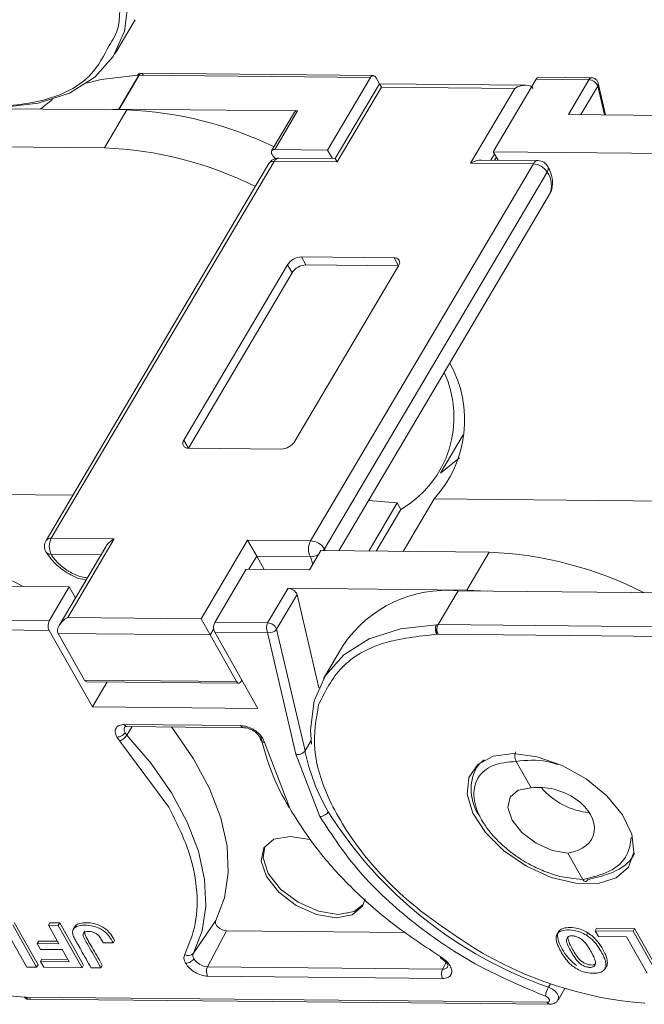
# Model space of a CAD drawing. Header units: millimetres. Extents: x 2934 to 3561, y -490 to -50.
# Tile 22 of 29: x 3329 to 3357, y -158 to -115. Entities that reach past the tile are written whole.
import ezdxf

# ---------------------------------------------------------------- set-up
doc = ezdxf.new("R2010")
doc.units = ezdxf.units.MM

msp = doc.modelspace()

# ---------------------------------------------------------------- linework, layer by layer
at = {"color": 7, "linetype": 'Continuous', "lineweight": 15}
for p, q in [((3333.312, -116.457), (3334.195, -114.964)), ((3333.479, -118.91), (3334.36, -117.418)), ((3333.488, -118.91), (3334.369, -117.418)), ((3334.356, -117.418), (3334.296, -117.418)), ((3334.42, -117.355), (3334.369, -117.418)), ((3334.369, -117.418), (3344.571, -117.52)), ((3344.696, -117.432), (3334.386, -117.33)), ((3344.571, -117.52), (3342.683, -120.716)), ((3344.819, -117.522), (3344.97, -117.791)), ((3349.983, -120.788), (3351.871, -117.592)), ((3351.871, -117.592), (3354.199, -117.615)), ((3354.323, -117.528), (3351.996, -117.505)), ((3354.199, -117.615), (3353.297, -119.142)), ((3344.97, -117.79), (3343.018, -121.094)), ((3343.101, -121.241), (3345.053, -117.937)), ((3351.426, -117.854), (3344.97, -117.79)), ((3345.053, -117.937), (3344.97, -117.79)), ((3345.053, -117.937), (3350.932, -117.996)), ((3350.932, -117.996), (3348.98, -121.3)), ((3353.85, -119.147), (3354.592, -117.893)), ((3354.592, -117.893), (3354.887, -119.158)), ((3354.941, -119.158), (3354.615, -117.762)), ((3328.301, -118.893), (3333.825, -118.948)), ((3333.825, -118.948), (3332.839, -120.618)), ((3332.911, -118.939), (3333.479, -118.91)), ((3333.488, -118.91), (3341.362, -118.988)), ((3341.223, -119.049), (3340.216, -120.754)), ((3340.355, -120.692), (3341.362, -118.988)), ((3353.297, -119.142), (3361.176, -119.22)), ((3332.839, -120.618), (3322.632, -120.516)), ((3342.683, -120.716), (3340.355, -120.692)), ((3342.896, -121.093), (3342.683, -120.716)), ((3330.501, -137.843), (3340.325, -121.214)), ((3340.384, -121.09), (3340.273, -120.965)), ((3340.325, -121.214), (3343.101, -121.241)), ((3343.018, -121.094), (3340.531, -121.069)), ((3343.101, -121.241), (3343.018, -121.094)), ((3351.961, -121.183), (3349.474, -121.158)), ((3349.882, -121.162), (3350.042, -120.892)), ((3349.983, -120.788), (3350.196, -121.165)), ((3360.189, -120.89), (3349.983, -120.788)), ((3350.045, -121.164), (3350.122, -121.034)), ((3340.096, -121.315), (3330.271, -137.944)), ((3351.756, -121.327), (3341.931, -137.956)), ((3348.98, -121.3), (3351.756, -121.327)), ((3352.364, -121.687), (3342.54, -138.316)), ((3343.172, -138.398), (3352.453, -122.688)), ((3345.61, -125.473), (3341.528, -125.433)), ((3341.528, -125.433), (3341.729, -125.788)), ((3345.61, -125.473), (3345.811, -125.829)), ((3340.912, -125.78), (3336.344, -133.513)), ((3341.113, -126.136), (3340.912, -125.78)), ((3341.243, -133.561), (3345.811, -125.829)), ((3345.811, -125.829), (3341.729, -125.788)), ((3341.113, -126.136), (3336.545, -133.868)), ((3347.669, -134.951), (3348.655, -133.281)), ((3336.344, -133.513), (3336.545, -133.868)), ((3336.545, -133.868), (3340.627, -133.909)), ((3348.499, -134.292), (3347.658, -134.969)), ((3320.034, -135.831), (3331.452, -135.944)), ((3344.485, -136.175), (3345.749, -136.286)), ((3344.494, -138.411), (3345.749, -136.286)), ((3345.749, -136.286), (3345.91, -136.571)), ((3347.384, -136.103), (3346.012, -138.426)), ((3347.384, -136.103), (3358.803, -136.216)), ((3345.91, -136.571), (3344.822, -138.414)), ((3333.277, -137.87), (3330.501, -137.843)), ((3331.223, -141.346), (3333.277, -137.87)), ((3339.155, -137.929), (3337.102, -141.404)), ((3341.931, -137.956), (3339.155, -137.929)), ((3339.556, -138.64), (3339.155, -137.929)), ((3330.494, -138.55), (3332.692, -138.572)), ((3332.9, -138.22), (3330.847, -141.695)), ((3341.88, -139.242), (3342.384, -138.39)), ((3342.384, -138.39), (3349.806, -138.464)), ((3342.54, -138.316), (3342.58, -138.392)), ((3349.806, -138.464), (3348.82, -140.133)), ((3339.216, -139.215), (3339.556, -138.64)), ((3339.884, -139.222), (3339.556, -138.64)), ((3339.556, -138.64), (3341.924, -138.664)), ((3341.924, -138.664), (3342.033, -138.983)), ((3337.712, -141.558), (3339.097, -139.214)), ((3339.097, -139.214), (3341.88, -139.242)), ((3331.293, -139.994), (3321.091, -139.893)), ((3331.293, -139.994), (3330.412, -141.485)), ((3331.293, -139.994), (3331.566, -140.478)), ((3340.941, -140.055), (3340.039, -141.581)), ((3340.432, -141.859), (3341.334, -140.332)), ((3348.82, -140.133), (3340.941, -140.055)), ((3341.334, -140.332), (3342.296, -144.45)), ((3347.556, -141.656), (3348.437, -140.164)), ((3358.644, -140.266), (3348.442, -140.164)), ((3348.82, -140.133), (3349.724, -140.177)), ((3330.412, -141.485), (3320.203, -141.384)), ((3337.102, -141.404), (3331.223, -141.346)), ((3337.503, -142.115), (3337.102, -141.404)), ((3340.039, -141.581), (3337.712, -141.558)), ((3330.408, -141.914), (3320.201, -141.813)), ((3332.313, -145.291), (3330.408, -141.914)), ((3330.808, -142.049), (3337.503, -142.115)), ((3331.967, -144.103), (3330.808, -142.049)), ((3337.503, -142.115), (3337.663, -141.845)), ((3337.708, -141.987), (3339.613, -145.364)), ((3340.035, -142.01), (3337.708, -141.987)), ((3341.288, -147.375), (3340.035, -142.01)), ((3341.686, -147.228), (3340.432, -141.859)), ((3347.484, -141.66), (3347.554, -141.656)), ((3357.762, -141.757), (3347.554, -141.656)), ((3337.503, -142.115), (3338.662, -144.17)), ((3347.552, -142.084), (3347.491, -142.084)), ((3357.758, -142.186), (3347.552, -142.084)), ((3343.39, -142.543), (3342.508, -144.037)), ((3338.662, -144.17), (3331.967, -144.103)), ((3332.068, -144.177), (3338.763, -144.244)), ((3332.965, -144.186), (3332.313, -145.291)), ((3339.613, -145.364), (3332.313, -145.291)), ((3333.72, -146.065), (3338.862, -146.116)), ((3333.738, -146.173), (3333.741, -146.168)), ((3334.071, -146.157), (3333.836, -146.529)), ((3333.843, -146.155), (3338.985, -146.206)), ((3333.519, -146.795), (3333.391, -146.622)), ((3335.68, -149.706), (3333.519, -146.795)), ((3339.827, -146.686), (3339.893, -146.858)), ((3341.686, -147.228), (3341.96, -146.765)), ((3339.893, -146.858), (3341.011, -149.759)), ((3342.338, -150.128), (3341.288, -147.375)), ((3351.654, -148.863), (3350.995, -147.694)), ((3349.331, -147.805), (3349.175, -148.069)), ((3353.934, -152.905), (3353.275, -151.737)), ((3329.855, -156.777), (3328.802, -154.909)), ((3328.864, -154.802), (3329.918, -156.67)), ((3330.374, -154.924), (3330.437, -154.818)), ((3330.808, -154.929), (3330.374, -154.924)), ((3330.374, -154.924), (3330.835, -155.741)), ((3330.437, -154.818), (3330.871, -154.822)), ((3330.808, -154.929), (3330.871, -154.822)), ((3331.862, -156.797), (3330.808, -154.929)), ((3330.871, -154.822), (3331.925, -156.69)), ((3331.534, -154.996), (3331.471, -155.102)), ((3336.763, -156.163), (3337.748, -154.716)), ((3354.537, -155.057), (3354.474, -155.164)), ((3354.537, -155.057), (3356.215, -155.074)), ((3356.152, -155.181), (3356.215, -155.074)), ((3356.215, -155.074), (3357.269, -156.942)), ((3328.512, -155.161), (3329.421, -156.773)), ((3338.228, -155.172), (3337.386, -156.754)), ((3346.124, -155.25), (3338.228, -155.172)), ((3354.161, -155.258), (3354.098, -155.364)), ((3354.474, -155.164), (3354.619, -155.421)), ((3356.152, -155.181), (3354.474, -155.164)), ((3354.619, -155.421), (3355.863, -155.433)), ((3355.863, -155.433), (3356.772, -157.045)), ((3357.206, -157.049), (3356.152, -155.181)), ((3329.946, -155.625), (3329.883, -155.731)), ((3330.027, -155.988), (3329.883, -155.731)), ((3330.835, -155.741), (3329.883, -155.731)), ((3329.946, -155.625), (3330.774, -155.633)), ((3332.791, -155.699), (3333.225, -155.704)), ((3333.225, -155.704), (3333.288, -155.597)), ((3330.979, -155.997), (3330.027, -155.988)), ((3331.283, -156.536), (3330.979, -155.997)), ((3329.421, -156.773), (3329.855, -156.777)), ((3329.855, -156.777), (3329.918, -156.67)), ((3330.024, -156.523), (3330.087, -156.417)), ((3330.169, -156.78), (3330.024, -156.523)), ((3330.024, -156.523), (3331.283, -156.536)), ((3330.087, -156.417), (3331.222, -156.428)), ((3330.169, -156.78), (3331.862, -156.797)), ((3331.862, -156.797), (3331.925, -156.69)), ((3332.252, -156.801), (3332.686, -156.805)), ((3332.686, -156.805), (3332.749, -156.699)), ((3347.752, -156.857), (3337.386, -156.754)), ((3347.752, -156.857), (3347.907, -156.565)), ((3354.916, -156.841), (3354.979, -156.735)), ((3347.754, -157.274), (3337.388, -157.171)), ((3352.509, -157.502), (3352.42, -157.652)), ((3352.844, -158.223), (3353.145, -157.713)), ((3329.386, -158.094), (3329.325, -158.093)), ((3352.366, -158.323), (3329.386, -158.094)), ((3329.508, -158.184), (3352.489, -158.413)), ((3352.865, -158.166), (3352.844, -158.223))]:
    msp.add_line(p, q, dxfattribs=at)
at = {"color": 7, "linetype": 'Continuous', "lineweight": 15, "flags": 128}
for points in [[(3318.91, -102.127), (3320.729, -102.345), (3322.627, -102.825), (3324.543, -103.551), (3326.415, -104.499), (3328.184, -105.639), (3329.792, -106.935), (3331.188, -108.344), (3332.327, -109.822), (3333.173, -111.321), (3333.697, -112.792), (3333.885, -114.19), (3333.728, -115.468), (3333.233, -116.585), (3332.415, -117.507), (3331.301, -118.202), (3329.926, -118.65), (3328.335, -118.834)], [(3334.296, -117.418), (3332.704, -117.603), (3332.072, -117.767)], [(3330.559, -118.485), (3330.216, -118.745), (3330.029, -118.911)], [(3340.355, -120.692), (3340.302, -120.698), (3340.258, -120.714), (3340.225, -120.741), (3340.206, -120.776), (3340.202, -120.819), (3340.212, -120.867), (3340.236, -120.916), (3340.273, -120.965)], [(3342.54, -138.316), (3342.491, -138.385), (3342.486, -138.391)], [(3341.978, -146.929), (3341.935, -146.304), (3342.092, -145.026), (3342.587, -143.909), (3343.404, -142.987), (3344.518, -142.292), (3345.893, -141.845), (3347.484, -141.66)], [(3338.662, -144.17), (3338.698, -144.216), (3338.74, -144.241), (3338.785, -144.241), (3338.828, -144.218), (3338.865, -144.173), (3338.892, -144.111), (3338.897, -144.095)], [(3337.748, -154.716), (3338.137, -153.717), (3338.305, -152.614), (3338.25, -151.427), (3337.973, -150.178), (3337.478, -148.887), (3336.775, -147.579), (3335.876, -146.277), (3335.797, -146.174)], [(3336.763, -156.163), (3337.148, -155.172), (3337.315, -154.078), (3337.261, -152.901), (3336.986, -151.662), (3336.495, -150.382), (3335.798, -149.084), (3334.907, -147.793), (3333.836, -146.529)], [(3350.881, -147.349), (3351.928, -147.486), (3353.026, -147.868), (3354.078, -148.459), (3354.991, -149.207), (3355.682, -150.046), (3356.091, -150.902), (3356.182, -151.697), (3355.946, -152.363), (3355.405, -152.838), (3354.606, -153.082), (3353.62, -153.072), (3352.535, -152.81), (3351.448, -152.318), (3350.455, -151.641), (3349.644, -150.838), (3349.088, -149.981), (3348.835, -149.146), (3348.908, -148.407), (3349.301, -147.831), (3349.979, -147.467), (3350.881, -147.349)], [(3349.245, -147.962), (3349.391, -147.793), (3349.591, -147.628)], [(3353.275, -151.737), (3352.582, -151.621), (3351.871, -151.304), (3351.25, -150.835), (3350.815, -150.283), (3350.63, -149.735), (3350.725, -149.272), (3351.084, -148.966), (3351.654, -148.863)], [(3343.057, -154.595), (3342.191, -154.45), (3341.302, -154.054), (3340.526, -153.467), (3339.982, -152.778), (3339.751, -152.092), (3339.869, -151.514), (3340.318, -151.131), (3341.03, -151.002), (3341.897, -151.147), (3341.941, -151.161)], [(3339.915, -151.445), (3339.835, -151.95), (3340.066, -152.636), (3340.61, -153.325), (3341.386, -153.912), (3342.275, -154.308), (3343.141, -154.453)], [(3344.332, -153.752), (3344.218, -154.083), (3343.769, -154.466), (3343.057, -154.595)], [(3343.141, -154.453), (3343.853, -154.324), (3344.257, -154.01)], [(3337.748, -154.716), (3337.733, -154.779), (3337.746, -154.853), (3337.788, -154.931), (3337.853, -155.006), (3337.938, -155.073), (3338.034, -155.126), (3338.133, -155.159), (3338.228, -155.172)], [(3347.687, -156.327), (3347.671, -156.351), (3347.661, -156.367), (3347.655, -156.373), (3347.655, -156.372)], [(3352.42, -157.652), (3352.569, -157.724), (3352.701, -157.823), (3352.801, -157.938), (3352.858, -158.056), (3352.866, -158.164), (3352.865, -158.166)], [(3352.289, -158.056), (3352.348, -158.084), (3352.4, -158.124), (3352.44, -158.169), (3352.463, -158.216), (3352.466, -158.259), (3352.449, -158.293), (3352.414, -158.315), (3352.366, -158.323)]]:
    msp.add_lwpolyline(points, dxfattribs=at)
at = {"color": 7, "linetype": 'Continuous', "lineweight": 15}
for centre, radius, start, end in [((3334.544, -117.545), 0.227, 123.1147, 145.9077), ((3334.366, -117.693), 0.275, 89.421, 91.3561), ((3334.491, -117.447), 0.116, 94.8058, 127.5882), ((3344.694, -117.568), 0.132, 20.2136, 158.6309), ((3352.009, -117.657), 0.152, 95.1205, 155.0452), ((3354.337, -117.68), 0.152, 95.1671, 155.0411), ((3354.185, -118.052), 0.437, 21.3105, 88.2063), ((3354.445, -117.799), 0.174, 327.2978, 12.3072), ((3333.485, -119.184), 0.275, 89.421, 91.3561), ((3333.222, -135.097), 16.16, 63.9461, 87.8596), ((3341.344, -119.135), 0.148, 82.8443, 144.7005), ((3332.213, -136.88), 16.274, 63.4094, 87.7969), ((3340.526, -121.569), 0.5, 89.4303, 149.4249), ((3340.298, -121.464), 0.251, 83.81, 143.7347), ((3340.553, -121.32), 0.251, 95.1205, 155.0452), ((3351.984, -121.433), 0.251, 95.1205, 155.0452), ((3351.956, -121.683), 0.5, 29.4276, 89.4303), ((3351.713, -122.094), 0.768, 32.0331, 86.8221), ((3352.161, -121.538), 0.251, 323.8023, 23.7328), ((3351.564, -122.263), 0.986, 334.4409, 35.7264), ((3341.556, -126.201), 0.769, 92.0373, 146.8179), ((3345.643, -125.689), 0.218, 320.211, 98.6442), ((3341.756, -126.556), 0.769, 92.0373, 146.8179), ((3343.568, -132.632), 5.158, 317.7133, 29.2632), ((3343.558, -132.504), 4.699, 300.0432, 24.8613), ((3336.512, -133.652), 0.218, 140.211, 278.6442), ((3340.599, -133.141), 0.769, 272.0373, 326.8179), ((3330.701, -138.198), 0.5, 149.4249, 209.4276), ((3330.474, -138.093), 0.251, 83.81, 143.7347), ((3331.179, -138.203), 0.768, 152.0331, 206.8221), ((3342.609, -138.317), 0.768, 152.0331, 206.8221), ((3341.888, -138.724), 0.768, 32.0331, 86.8221), ((3321.822, -154.51), 16.331, 62.8879, 87.7746), ((3330.466, -138.312), 0.24, 213.4737, 276.6896), ((3341.903, -137.931), 0.733, 271.5901, 301.3961), ((3349.172, -154.782), 16.331, 62.8879, 87.7746), ((3340.928, -140.491), 0.437, 21.3105, 88.2063), ((3347.943, -145.661), 5.518, 84.9102, 145.6013), ((3330.823, -141.704), 0.466, 152.0331, 206.8221), ((3338.123, -141.776), 0.466, 152.0331, 206.8221), ((3340.451, -141.8), 0.466, 152.0331, 206.8221), ((3340.026, -142.018), 0.437, 21.3105, 88.2063), ((3340.122, -141.639), 0.38, 256.8367, 324.7558), ((3347.975, -141.873), 0.473, 164.9284, 206.5629), ((3332.079, -144.056), 0.122, 202.656, 264.887), ((3333.944, -146.283), 0.234, 152.1267, 216.8181), ((3333.855, -146.009), 0.146, 202.383, 265.1601), ((3334.251, -146.139), 0.57, 209.8948, 223.2837), ((3338.998, -146.06), 0.147, 202.4741, 264.2457), ((3333.261, -146.163), 0.682, 292.221, 327.543), ((3339.932, -146.64), 0.221, 203.0502, 259.9946), ((3349.91, -144.38), 10.407, 192.2476, 210.969), ((3350.382, -145.452), 8.876, 191.5427, 210.202), ((3351.066, -148.924), 2.059, 152.1644, 215.3955), ((3354.539, -146.771), 3.202, 220.2871, 264.4174), ((3358.61, -139.922), 18.78, 212.1561, 250.7561), ((3330.617, -141.245), 16.898, 238.2774, 265.6137), ((3357.968, -141.517), 16.898, 238.2774, 265.6137), ((3336.543, -155.976), 0.289, 235.8263, 319.7248), ((3336.996, -156.258), 0.251, 157.6361, 214.6524), ((3337.427, -156.002), 0.753, 212.033, 266.8221), ((3337.807, -156.96), 0.469, 153.8942, 206.6934), ((3347.781, -156.621), 0.238, 262.8197, 327.5993), ((3348.173, -157.063), 0.469, 153.8942, 206.6934), ((3353.274, -158.153), 0.99, 149.619, 174.3706), ((3329.523, -158.035), 0.15, 203.2684, 264.289), ((3352.505, -158.261), 0.152, 203.8077, 263.7242)]:
    msp.add_arc(centre, radius, start, end, dxfattribs=at)
for centre, major_axis, ratio, start_param, end_param in [((3351.132, -118.351), (-0.616, -0.347), 0.577382, 3.141593, 4.712389), ((3349.18, -121.655), (-0.616, -0.347), 0.577382, 3.927072, 4.712389), ((3333.477, -138.226), (-0.616, -0.347), 0.577382, 4.712389, 5.497706), ((3331.424, -141.701), (-0.616, -0.347), 0.577382, 4.712389, 6.283185), ((3352.464, -150.3), (1.936, -0.657), 0.673766, 5.357573, 8.499166)]:
    msp.add_ellipse(centre, major_axis=major_axis, ratio=ratio, start_param=start_param, end_param=end_param, dxfattribs=at)
for points, knots in [([(3333.047, -116.101), (3333.131, -115.979), (3333.569, -115.345), (3333.547, -113.761), (3332.932, -111.505), (3331.412, -109.115), (3329.224, -106.836), (3327.387, -105.621), (3326.488, -105.026)], [0, 0, 0, 0, 0.044774, 0.232589, 0.420404, 0.616295, 0.812185, 1, 1, 1, 1]), ([(3328.079, -118.832), (3328.894, -118.74), (3330.56, -118.553), (3332.295, -117.573), (3332.818, -116.547), (3333.047, -116.101)], [0, 0, 0, 0, 0.351174, 0.717445, 1, 1, 1, 1]), ([(3334.296, -117.418), (3334.314, -117.394), (3334.35, -117.346), (3334.407, -117.323), (3334.437, -117.336), (3334.445, -117.339)], [0, 0, 0, 0, 0.4303613, 0.8607227, 1, 1, 1, 1]), ([(3334.42, -117.355), (3334.431, -117.346), (3334.45, -117.332), (3334.481, -117.329), (3334.51, -117.34), (3334.536, -117.372), (3334.546, -117.405), (3334.552, -117.42)], [0, 0, 0, 0, 0.201, 0.349357, 0.590688, 0.80114, 1, 1, 1, 1]), ([(3354.612, -117.762), (3354.605, -117.735), (3354.588, -117.672), (3354.518, -117.593), (3354.424, -117.538), (3354.355, -117.532), (3354.323, -117.529)], [0, 0, 0, 0, 0.2057455, 0.4900273, 0.7591992, 1, 1, 1, 1]), ([(3352.444, -122.685), (3352.455, -122.673), (3352.57, -122.544), (3352.616, -122.192), (3352.564, -121.781), (3352.441, -121.536), (3352.392, -121.437)], [0, 0, 0, 0, 0.037812, 0.403415, 0.761152, 1, 1, 1, 1]), ([(3330.266, -138.444), (3330.336, -138.554), (3330.53, -138.855), (3331.019, -139.279), (3331.582, -139.605), (3331.924, -139.669), (3332.032, -139.689)], [0, 0, 0, 0, 0.187855, 0.517251, 0.847779, 1, 1, 1, 1]), ([(3332.09, -139.592), (3332.003, -139.582), (3331.828, -139.563), (3331.547, -139.452), (3331.365, -139.36), (3331.274, -139.306), (3331.262, -139.298), (3331.089, -139.194), (3330.854, -139.011), (3330.677, -138.813), (3330.6, -138.714), (3330.552, -138.647), (3330.514, -138.584), (3330.494, -138.55)], [0, 0, 0, 0, 0.143531, 0.290073, 0.436873, 0.437509, 0.442594, 0.456793, 0.729045, 0.864377, 0.871149, 0.931871, 1, 1, 1, 1]), ([(3347.518, -141.75), (3347.511, -141.773), (3347.498, -141.813), (3347.484, -141.885), (3347.477, -141.957), (3347.479, -142.029), (3347.487, -142.066), (3347.491, -142.084)], [0, 0, 0, 0, 0.200957, 0.349358, 0.590717, 0.801155, 1, 1, 1, 1]), ([(3347.554, -141.656), (3347.546, -141.668), (3347.529, -141.696), (3347.522, -141.73), (3347.518, -141.75)], [0, 0, 0, 0, 0.4175448, 1, 1, 1, 1]), ([(3347.491, -142.084), (3346.674, -142.174), (3345.005, -142.359), (3343.154, -143.441), (3342.576, -144.607), (3342.287, -145.19)], [0, 0, 0, 0, 0.324045, 0.662023, 1, 1, 1, 1]), ([(3342.287, -145.19), (3342.173, -145.831), (3341.945, -147.113), (3342.661, -149.423), (3344.152, -151.797), (3346.348, -154.081), (3348.184, -155.296), (3349.083, -155.89)], [0, 0, 0, 0, 0.196619, 0.393237, 0.598309, 0.803381, 1, 1, 1, 1]), ([(3333.391, -146.622), (3333.359, -146.548), (3333.295, -146.4), (3333.339, -146.215), (3333.48, -146.087), (3333.64, -146.072), (3333.72, -146.065)], [0, 0, 0, 0, 0.250177, 0.500521, 0.750628, 1, 1, 1, 1]), ([(3333.391, -146.622), (3333.427, -146.619), (3333.502, -146.612), (3333.615, -146.559), (3333.704, -146.492), (3333.74, -146.445), (3333.757, -146.423)], [0, 0, 0, 0, 0.2708965, 0.5622441, 0.789076, 1, 1, 1, 1]), ([(3333.742, -146.169), (3333.742, -146.17), (3333.739, -146.172), (3333.775, -146.157), (3333.817, -146.155), (3333.843, -146.155)], [0, 0, 0, 0, 0.206366, 0.51494, 1, 1, 1, 1]), ([(3338.862, -146.116), (3338.951, -146.125), (3339.125, -146.143), (3339.369, -146.253), (3339.551, -146.374), (3339.709, -146.511), (3339.783, -146.62), (3339.827, -146.686)], [0, 0, 0, 0, 0.249471, 0.485923, 0.631324, 0.776361, 1, 1, 1, 1]), ([(3338.982, -146.206), (3339.021, -146.208), (3339.099, -146.214), (3339.225, -146.249), (3339.349, -146.303), (3339.464, -146.373), (3339.565, -146.456), (3339.645, -146.546), (3339.704, -146.639), (3339.72, -146.698), (3339.728, -146.727)], [0, 0, 0, 0, 0.127289, 0.253904, 0.379855, 0.505152, 0.629805, 0.753823, 0.877218, 1, 1, 1, 1]), ([(3341.686, -147.228), (3341.67, -147.25), (3341.637, -147.296), (3341.563, -147.342), (3341.49, -147.37), (3341.425, -147.384), (3341.355, -147.388), (3341.311, -147.38), (3341.288, -147.375)], [0, 0, 0, 0, 0.1972311, 0.4291582, 0.558746, 0.6970864, 0.8441733, 1, 1, 1, 1]), ([(3350.995, -147.694), (3350.982, -147.669), (3350.961, -147.627), (3350.943, -147.551), (3350.936, -147.486), (3350.936, -147.419), (3350.943, -147.356), (3350.957, -147.302), (3350.969, -147.275), (3350.973, -147.266)], [0, 0, 0, 0, 0.204049, 0.340626, 0.499474, 0.615725, 0.75984, 0.920238, 1, 1, 1, 1]), ([(3353.934, -152.905), (3353.537, -152.867), (3352.926, -152.807), (3352.045, -152.474), (3351.376, -152.132), (3350.753, -151.71), (3350.052, -151.101), (3349.402, -150.269), (3349.116, -149.442), (3349.134, -148.839), (3349.286, -148.426), (3349.574, -148.093), (3350.087, -147.774), (3350.637, -147.726), (3350.995, -147.694)], [0, 0, 0, 0, 0.120094, 0.184653, 0.250509, 0.316292, 0.380636, 0.5, 0.619364, 0.683708, 0.749491, 0.815347, 0.879906, 1, 1, 1, 1]), ([(3350.995, -147.694), (3351.448, -147.645), (3352.054, -147.58), (3352.68, -147.783), (3352.838, -147.834)], [0, 0, 0, 0, 0.747581, 1, 1, 1, 1]), ([(3336.381, -156.215), (3336.566, -155.771), (3336.941, -154.87), (3336.957, -153.304), (3336.606, -151.569), (3336.005, -150.359), (3335.68, -149.706)], [0, 0, 0, 0, 0.244254, 0.496621, 0.728157, 1, 1, 1, 1]), ([(3341.011, -149.759), (3341.392, -150.367), (3342.155, -151.585), (3343.759, -153.335), (3345.6, -154.959), (3346.995, -155.873), (3347.687, -156.327)], [0, 0, 0, 0, 0.252852, 0.506156, 0.754853, 1, 1, 1, 1]), ([(3342.338, -150.128), (3342.375, -150.124), (3342.453, -150.117), (3342.57, -150.06), (3342.66, -149.989), (3342.695, -149.941), (3342.711, -149.917)], [0, 0, 0, 0, 0.270259, 0.562427, 0.789735, 1, 1, 1, 1]), ([(3352.289, -158.056), (3351.307, -157.645), (3349.288, -156.799), (3346.452, -154.881), (3343.962, -152.604), (3342.876, -150.949), (3342.338, -150.128)], [0, 0, 0, 0, 0.237855, 0.488911, 0.746343, 1, 1, 1, 1]), ([(3356.069, -151.057), (3356.03, -151.317), (3355.94, -151.916), (3355.171, -152.614), (3354.343, -152.809), (3353.934, -152.905)], [0, 0, 0, 0, 0.279487, 0.643591, 1, 1, 1, 1]), ([(3356.215, -151.747), (3356.214, -151.75), (3356.081, -152.076), (3355.469, -152.59), (3354.612, -152.799), (3354.184, -152.904)], [0, 0, 0, 0, 0.004958, 0.502783, 1, 1, 1, 1]), ([(3354.156, -152.908), (3354.149, -152.92), (3354.132, -152.951), (3354.1, -152.982), (3354.064, -152.997), (3354.024, -152.995), (3353.978, -152.971), (3353.949, -152.928), (3353.934, -152.905)], [0, 0, 0, 0, 0.117799, 0.292406, 0.452272, 0.572429, 0.783057, 1, 1, 1, 1]), ([(3333.225, -155.704), (3333.187, -155.632), (3333.109, -155.487), (3332.957, -155.29), (3332.764, -155.133), (3332.53, -155.015), (3332.215, -154.922), (3331.885, -154.909), (3331.622, -154.962), (3331.479, -155.065), (3331.427, -155.206), (3331.458, -155.372), (3331.54, -155.542), (3331.664, -155.755), (3331.898, -156.175), (3332.105, -156.541), (3332.252, -156.801)], [0, 0, 0, 0, 0.060966, 0.122555, 0.166943, 0.211374, 0.27887, 0.373201, 0.446631, 0.499185, 0.54401, 0.599254, 0.643956, 0.689261, 0.779896, 1, 1, 1, 1]), ([(3331.541, -155), (3331.562, -154.968), (3331.619, -154.884), (3331.851, -154.811), (3332.171, -154.802), (3332.509, -154.878), (3332.765, -154.989), (3332.973, -155.138), (3333.153, -155.346), (3333.239, -155.504), (3333.288, -155.597)], [0, 0, 0, 0, 0.078606, 0.206939, 0.406175, 0.546878, 0.649142, 0.736313, 0.84596, 1, 1, 1, 1]), ([(3353.674, -156.707), (3353.6, -156.654), (3353.406, -156.514), (3353.087, -156.111), (3352.852, -155.686), (3352.805, -155.32), (3352.89, -155.151), (3353.081, -155.042), (3353.37, -155.012), (3353.705, -155.051), (3353.983, -155.153), (3354.118, -155.233), (3354.161, -155.258)], [0, 0, 0, 0, 0.068925, 0.181835, 0.429589, 0.512717, 0.596699, 0.671038, 0.773392, 0.880953, 0.962175, 1, 1, 1, 1]), ([(3332.686, -156.805), (3332.645, -156.733), (3332.442, -156.374), (3332.204, -155.935), (3331.961, -155.532), (3331.904, -155.389), (3331.895, -155.306), (3331.929, -155.247), (3332.014, -155.205), (3332.142, -155.193), (3332.297, -155.206), (3332.397, -155.249), (3332.447, -155.271)], [0, 0, 0, 0, 0.10516, 0.525798, 0.642954, 0.69438, 0.736747, 0.770674, 0.814759, 0.886948, 0.943322, 1, 1, 1, 1]), ([(3331.973, -155.181), (3331.972, -155.183), (3331.959, -155.199), (3331.964, -155.265), (3332.06, -155.531), (3332.381, -156.023), (3332.621, -156.463), (3332.749, -156.699)], [0, 0, 0, 0, 0.003933, 0.049021, 0.135844, 0.537241, 1, 1, 1, 1]), ([(3332.447, -155.271), (3332.469, -155.284), (3332.525, -155.315), (3332.616, -155.402), (3332.702, -155.535), (3332.759, -155.64), (3332.791, -155.699)], [0, 0, 0, 0, 0.120772, 0.299416, 0.603738, 1, 1, 1, 1]), ([(3354.098, -155.364), (3354.008, -155.315), (3353.827, -155.215), (3353.491, -155.131), (3353.177, -155.121), (3352.91, -155.192), (3352.771, -155.334), (3352.748, -155.516), (3352.787, -155.696), (3352.866, -155.899), (3352.995, -156.142), (3353.174, -156.413), (3353.378, -156.649), (3353.545, -156.768), (3353.611, -156.814)], [0, 0, 0, 0, 0.077726, 0.155352, 0.276594, 0.36227, 0.448522, 0.525591, 0.586453, 0.64883, 0.745829, 0.844558, 0.939133, 1, 1, 1, 1]), ([(3353.224, -155.519), (3353.219, -155.544), (3353.202, -155.64), (3353.324, -155.93), (3353.51, -156.262), (3353.729, -156.56), (3353.916, -156.691), (3354.066, -156.76), (3354.214, -156.791), (3354.344, -156.781), (3354.438, -156.736), (3354.471, -156.685), (3354.486, -156.66)], [0, 0, 0, 0, 0.049968, 0.193018, 0.475404, 0.617015, 0.680621, 0.743737, 0.81298, 0.874323, 0.941059, 1, 1, 1, 1]), ([(3354.486, -156.66), (3354.492, -156.637), (3354.513, -156.554), (3354.409, -156.275), (3354.226, -155.948), (3354.006, -155.645), (3353.818, -155.501), (3353.667, -155.426), (3353.518, -155.386), (3353.387, -155.386), (3353.276, -155.426), (3353.242, -155.486), (3353.224, -155.519)], [0, 0, 0, 0, 0.047136, 0.170596, 0.457333, 0.600622, 0.668644, 0.736207, 0.798456, 0.860666, 0.924302, 1, 1, 1, 1]), ([(3353.287, -155.412), (3353.282, -155.437), (3353.265, -155.534), (3353.387, -155.824), (3353.573, -156.155), (3353.792, -156.453), (3353.978, -156.584), (3354.129, -156.654), (3354.276, -156.683), (3354.399, -156.678), (3354.45, -156.647), (3354.473, -156.633)], [0, 0, 0, 0, 0.054028, 0.208702, 0.514034, 0.667152, 0.735927, 0.804172, 0.879041, 0.945368, 1, 1, 1, 1]), ([(3353.611, -156.814), (3353.701, -156.863), (3353.88, -156.962), (3354.216, -157.044), (3354.535, -157.052), (3354.806, -156.977), (3354.948, -156.83), (3354.965, -156.641), (3354.921, -156.457), (3354.837, -156.253), (3354.708, -156.015), (3354.529, -155.751), (3354.325, -155.522), (3354.16, -155.408), (3354.098, -155.364)], [0, 0, 0, 0, 0.077118, 0.154064, 0.277592, 0.365915, 0.454804, 0.533143, 0.595307, 0.659002, 0.75277, 0.848192, 0.942337, 1, 1, 1, 1]), ([(3354.161, -155.258), (3354.237, -155.312), (3354.435, -155.454), (3354.754, -155.854), (3354.991, -156.277), (3355.031, -156.633), (3354.983, -156.769), (3354.915, -156.807), (3354.908, -156.811)], [0, 0, 0, 0, 0.117457, 0.305676, 0.706483, 0.844452, 0.983916, 1, 1, 1, 1]), ([(3336.422, -156.601), (3336.39, -156.528), (3336.324, -156.384), (3336.362, -156.271), (3336.381, -156.215)], [0, 0, 0, 0, 0.502524, 1, 1, 1, 1]), ([(3336.422, -156.601), (3336.458, -156.598), (3336.533, -156.591), (3336.646, -156.538), (3336.736, -156.471), (3336.772, -156.424), (3336.789, -156.401)], [0, 0, 0, 0, 0.270872, 0.562222, 0.789066, 1, 1, 1, 1]), ([(3347.655, -156.372), (3347.709, -156.407), (3347.814, -156.473), (3347.92, -156.572), (3347.984, -156.655), (3347.992, -156.693), (3347.995, -156.712)], [0, 0, 0, 0, 0.270141, 0.523627, 0.765192, 1, 1, 1, 1]), ([(3337.388, -157.171), (3337.299, -157.162), (3337.119, -157.143), (3336.829, -157.011), (3336.622, -156.853), (3336.491, -156.711), (3336.445, -156.637), (3336.422, -156.601)], [0, 0, 0, 0, 0.249007, 0.500519, 0.750159, 0.87592, 1, 1, 1, 1]), ([(3348.083, -156.717), (3348.114, -156.787), (3348.163, -156.897), (3348.156, -157.027), (3348.123, -157.116), (3348.061, -157.188), (3347.95, -157.257), (3347.831, -157.267), (3347.754, -157.274)], [0, 0, 0, 0, 0.239443, 0.3695055, 0.4999998, 0.6300625, 0.760557, 1, 1, 1, 1]), ([(3329.325, -158.093), (3329.344, -158.112), (3329.382, -158.152), (3329.449, -158.181), (3329.518, -158.188), (3329.558, -158.17), (3329.578, -158.16)], [0, 0, 0, 0, 0.244694, 0.499967, 0.74569, 1, 1, 1, 1]), ([(3329.325, -158.093), (3329.34, -158.117), (3329.364, -158.154), (3329.405, -158.177), (3329.434, -158.184), (3329.453, -158.18), (3329.459, -158.178)], [0, 0, 0, 0, 0.412463, 0.634522, 0.861308, 1, 1, 1, 1]), ([(3329.435, -158.181), (3329.435, -158.181), (3329.434, -158.181), (3329.436, -158.181), (3329.439, -158.18), (3329.442, -158.18), (3329.446, -158.18), (3329.452, -158.181), (3329.469, -158.183), (3329.481, -158.183), (3329.491, -158.184)], [0, 0, 0, 0, 0.119943, 0.250343, 0.304749, 0.354745, 0.403628, 0.455217, 0.579988, 1, 1, 1, 1]), ([(3352.489, -158.413), (3352.529, -158.41), (3352.613, -158.404), (3352.725, -158.354), (3352.817, -158.276), (3352.849, -158.202), (3352.865, -158.165)], [0, 0, 0, 0, 0.233604, 0.481005, 0.738032, 1, 1, 1, 1])]:
    msp.add_open_spline(points, degree=3, knots=knots, dxfattribs=at)
for points in [[(3347.491, -142.084), (3347.476, -142.053), (3347.445, -141.991), (3347.431, -141.871), (3347.441, -141.752), (3347.47, -141.691), (3347.484, -141.66)], [(3347.687, -156.327), (3347.77, -156.385), (3347.937, -156.501), (3348.034, -156.645), (3348.083, -156.717)]]:
    msp.add_open_spline(points, degree=3, dxfattribs=at)

doc.saveas('drawing.dxf')
